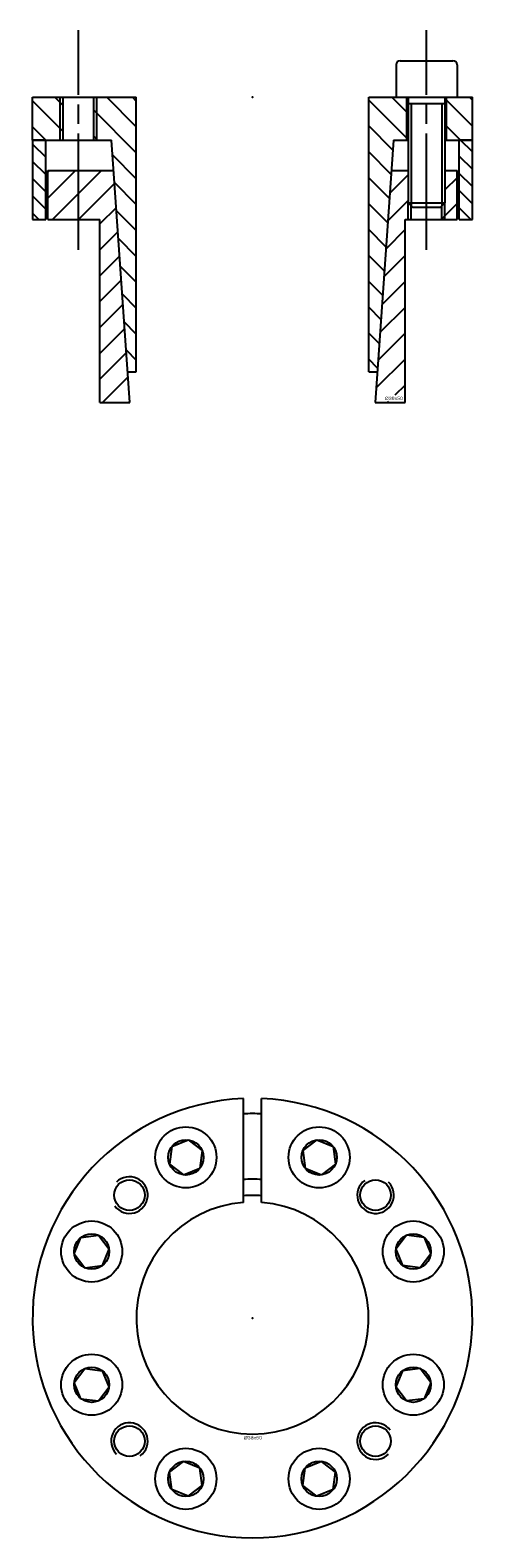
# Model space of a CAD drawing. Extents: x -36 to 36, y -36 to 211.
import ezdxf
from ezdxf.enums import TextEntityAlignment as Align

# ---------------------------------------------------------------- set-up
doc = ezdxf.new("R2010")
doc.units = 0
doc.linetypes.add('CADRA_CENTERLINE', pattern=[25.4, 19.05, -1.5875, 3.175, -1.5875])
doc.linetypes.add('CADRA_SOLID', pattern=[0])
doc.layers.get('0').update_dxf_attribs({"color": 112, "linetype": 'CADRA_SOLID'})

# ---------------------------------------------------------------- blocks, each defined once
blk = doc.blocks.new('BLOCK1')
for p, q in [((-1.5, 18.96), (-1.5, 35.97)), ((1.5, 18.96), (1.5, 35.97)), ((-13.2, 28.09), (-13.57, 25.23)), ((-13.2, 28.09), (-10.53, 29.19)), ((-10.53, 29.19), (-8.24, 27.44)), ((-8.24, 27.44), (-8.62, 24.57)), ((10.53, 29.19), (8.24, 27.44)), ((8.24, 27.44), (8.62, 24.57)), ((10.53, 29.19), (13.2, 28.09)), ((13.2, 28.09), (13.57, 25.23)), ((-13.57, 25.23), (-11.28, 23.47)), ((13.57, 25.23), (11.28, 23.47)), ((-11.28, 23.47), (-8.62, 24.57)), ((8.62, 24.57), (11.28, 23.47)), ((-29.19, 10.53), (-28.09, 13.2)), ((-28.09, 13.2), (-25.23, 13.57)), ((-25.23, 13.57), (-23.47, 11.28)), ((25.23, 13.57), (23.47, 11.28)), ((28.09, 13.2), (25.23, 13.57)), ((28.09, 13.2), (29.19, 10.53)), ((-29.19, 10.53), (-27.44, 8.24)), ((-24.57, 8.62), (-23.47, 11.28)), ((23.47, 11.28), (24.57, 8.62)), ((29.19, 10.53), (27.44, 8.24)), ((-27.44, 8.24), (-24.57, 8.62)), ((27.44, 8.24), (24.57, 8.62)), ((-29.19, -10.53), (-27.44, -8.24)), ((-27.44, -8.24), (-24.57, -8.62)), ((-23.47, -11.28), (-24.57, -8.62)), ((24.57, -8.62), (23.47, -11.28)), ((27.44, -8.24), (24.57, -8.62)), ((29.19, -10.53), (27.44, -8.24)), ((-28.09, -13.2), (-29.19, -10.53)), ((-25.23, -13.57), (-23.47, -11.28)), ((25.23, -13.57), (23.47, -11.28)), ((29.19, -10.53), (28.09, -13.2)), ((-28.09, -13.2), (-25.23, -13.57)), ((28.09, -13.2), (25.23, -13.57)), ((-13.57, -25.23), (-11.28, -23.47)), ((-8.62, -24.57), (-11.28, -23.47)), ((-8.24, -27.44), (-8.62, -24.57)), ((8.24, -27.44), (8.62, -24.57)), ((11.28, -23.47), (8.62, -24.57)), ((13.57, -25.23), (11.28, -23.47)), ((-13.2, -28.09), (-13.57, -25.23)), ((13.2, -28.09), (13.57, -25.23)), ((-10.53, -29.19), (-13.2, -28.09)), ((-10.53, -29.19), (-8.24, -27.44)), ((10.53, -29.19), (8.24, -27.44)), ((13.2, -28.09), (10.53, -29.19))]:
    blk.add_line(p, q)
for centre, radius in [((-10.91, 26.33), 5), ((10.91, 26.33), 5), ((-10.91, 26.33), 2.89), ((10.91, 26.33), 2.89), ((-20.15, 20.15), 2.5), ((20.15, 20.15), 2.5), ((-26.33, 10.91), 5), ((26.33, 10.91), 5), ((-26.33, 10.91), 2.89), ((26.33, 10.91), 2.89), ((-26.33, -10.91), 5), ((26.33, -10.91), 5), ((-26.33, -10.91), 2.89), ((26.33, -10.91), 2.89), ((-20.15, -20.15), 2.5), ((20.15, -20.15), 2.5), ((-10.91, -26.33), 5), ((10.91, -26.33), 5), ((-10.91, -26.33), 2.89), ((10.91, -26.33), 2.89)]:
    blk.add_circle(centre, radius)
for centre, radius, start, end in [((0, 0), 36, 92.388, 447.612), ((0, 0), 33.5, 87.4337, 92.5663), ((-20.15, 20.15), 3, 216.4867, 495), ((0, 0), 22.75, 86.2203, 93.7797), ((20.15, 20.15), 3, 126.4867, 405), ((0, 0), 20.1, 85.7202, 94.2798), ((0, 0), 19.02, 94.5245, 445.4756), ((-20.15, -20.15), 3, 306.4867, 585), ((20.15, -20.15), 3, 36.4867, 315)]:
    blk.add_arc(centre, radius, start, end)
blk.add_point((0, 0))
blk.add_text('%%c38x50', height=0.5).set_placement((-1.44, -19.86), (1.55, -19.86), align=Align.FIT)
blk = doc.blocks.new('_X2')
for p, q in [((36, -8.96), (34.04, -7)), ((-36, -7.67), (-33.85, -9.82)), ((33.85, -9.63), (36, -11.78)), ((-33.85, -12.65), (-36, -10.5)), ((-36, -13.32), (-33.85, -15.47)), ((36, -14.61), (33.85, -12.46)), ((-33.85, -18.3), (-36, -16.15)), ((33.85, -15.29), (36, -17.44)), ((-36, -18.98), (-34.98, -20)), ((35.73, -20), (33.85, -18.12))]:
    blk.add_line(p, q)
blk = doc.blocks.new('_X1')
for p, q in [((25.25, -2.45), (22.8, 0)), ((36, -0.47), (35.53, 0)), ((-31, -5.6), (-36, -0.6)), ((-31, -1.35), (-32.35, 0)), ((-19.02, -9.1), (-26, -2.11)), ((-19.02, -4.85), (-23.87, 0)), ((-19.02, -0.61), (-19.63, 0)), ((25.25, -6.69), (19.02, -0.46)), ((36, -4.71), (31.75, -0.46)), ((-33.84, -7), (-36, -4.84)), ((22.99, -8.67), (19.02, -4.7)), ((34.04, -7), (31.75, -4.71)), ((-25.35, -7), (-26, -6.35)), ((-19.02, -13.34), (-22.94, -9.42)), ((22.71, -12.64), (19.02, -8.94)), ((-19.02, -17.58), (-22.62, -13.98)), ((22.43, -16.6), (19.02, -13.18)), ((-19.02, -21.82), (-22.3, -18.54)), ((22.16, -20.57), (19.02, -17.43)), ((21.88, -24.53), (19.02, -21.67)), ((-21.98, -23.1), (-19.02, -26.07)), ((21.6, -28.5), (19.02, -25.91)), ((-19.02, -30.31), (-21.66, -27.66)), ((21.33, -32.47), (19.02, -30.15)), ((-21.34, -32.22), (-19.02, -34.55)), ((21.05, -36.43), (19.02, -34.4)), ((-19.02, -38.79), (-21.02, -36.78)), ((20.77, -40.4), (19.02, -38.64)), ((-20.71, -41.35), (-19.02, -43.04)), ((20.49, -44.36), (19.02, -42.88))]:
    blk.add_line(p, q)
blk = doc.blocks.new('_X0')
for p, q in [((-33.21, -12), (-33.5, -12.29)), ((-28.97, -12), (-33.5, -16.53)), ((-24.73, -12), (-32.73, -20)), ((-22.61, -14.12), (-28.49, -20)), ((25.5, -12.68), (22.5, -15.69)), ((33.5, -13.17), (31.5, -15.17)), ((25.5, -16.93), (22.18, -20.25)), ((-22.33, -18.09), (-24.98, -20.74)), ((33.5, -17.41), (31, -19.91)), ((-22.05, -22.05), (-24.98, -24.98)), ((24.98, -21.68), (21.86, -24.81)), ((-21.78, -26.02), (-24.98, -29.23)), ((24.98, -25.93), (21.54, -29.37)), ((-21.5, -29.98), (-24.98, -33.47)), ((24.98, -30.17), (21.22, -33.93)), ((-21.22, -33.95), (-24.98, -37.71)), ((24.98, -34.41), (20.9, -38.49)), ((-20.94, -37.92), (-24.98, -41.96)), ((24.98, -38.65), (20.59, -43.05)), ((-20.67, -41.88), (-24.98, -46.2)), ((24.98, -42.9), (20.27, -47.61)), ((-20.39, -45.85), (-24.54, -50)), ((24.98, -47.14), (23.31, -48.81)), ((-20.11, -49.81), (-20.3, -50)), ((22.12, -50), (22.31, -49.81))]:
    blk.add_line(p, q)
blk = doc.blocks.new('BLOCK0')
at = {"linetype": 'CADRA_CENTERLINE'}
for p, q in [((-28.5, -25), (-28.5, 11)), ((28.5, -25), (28.5, 11))]:
    blk.add_line(p, q, dxfattribs=at)
for p, q in [((23.5, 5.3), (23.5, 0)), ((24.2, 6), (32.8, 6)), ((33.5, 5.3), (33.5, 0)), ((-36, -7), (-36, 0)), ((-36, 0), (-19.02, 0)), ((-31.5, -7), (-31.5, 0)), ((-31, -7), (-31, 0)), ((-26, -7), (-26, 0)), ((-25.5, -7), (-25.5, 0)), ((19.02, 0), (25.5, 0)), ((31.5, 0), (36, 0)), ((-19.02, -45), (-19.02, 0)), ((19.02, -45), (19.02, 0)), ((23.5, 0), (33.5, 0)), ((25.25, -7), (25.25, 0)), ((25.5, 0), (25.5, -17.3)), ((25.5, -1), (31.5, -1)), ((26, -1), (26, -17.8)), ((31, -1), (31, -17.8)), ((31.5, 0), (31.5, -17.3)), ((31.75, -7), (31.75, 0)), ((36, -7), (36, 0)), ((-36, -7), (-36, -20)), ((-33.85, -7), (-36, -7)), ((-36, -7), (-23.11, -7)), ((-33.85, -20), (-33.85, -7)), ((-20.1, -50), (-23.11, -7)), ((23.11, -7), (20.1, -50)), ((23.11, -7), (25.5, -7)), ((31.5, -7), (36, -7)), ((33.85, -20), (33.85, -7)), ((36, -7), (33.85, -7)), ((36, -20), (36, -7)), ((-33.5, -20), (-33.5, -12)), ((-33.5, -12), (-22.76, -12)), ((22.76, -12), (25.5, -12)), ((31.5, -12), (33.5, -12)), ((33.5, -20), (33.5, -12)), ((25.5, -20), (25.5, -17.3)), ((25.5, -17.3), (31.5, -17.3)), ((25.5, -17.3), (26.2, -18)), ((26, -20), (26, -17.8)), ((26.2, -18), (30.8, -18)), ((30.8, -18), (31.5, -17.3)), ((31, -20), (31, -17.8)), ((31.5, -20), (31.5, -17.3)), ((-36, -20), (-33.85, -20)), ((-33.5, -20), (-24.98, -20)), ((-24.98, -50), (-24.98, -20)), ((24.98, -20), (33.5, -20)), ((24.98, -50), (24.98, -20)), ((33.85, -20), (36, -20)), ((-20.45, -45), (-19.02, -45)), ((19.02, -45), (20.45, -45)), ((-24.98, -50), (-20.1, -50)), ((20.1, -50), (24.98, -50))]:
    blk.add_line(p, q)
for centre, start, end in [((24.2, 5.3), 90, 180), ((32.8, 5.3), 0, 90)]:
    blk.add_arc(centre, 0.7, start, end)
blk.add_point((0, 0))
for name in ['_X1', '_X2', '_X0']:
    blk.add_blockref(name, (0, 0))
blk.add_text('%%c38x50', height=0.5).set_placement((21.64, -49.56), (24.64, -49.56), align=Align.FIT)

msp = doc.modelspace()

# ---------------------------------------------------------------- block references
for name, p in [('BLOCK0', (0, 200)), ('BLOCK1', (0, 0))]:
    msp.add_blockref(name, p)

doc.saveas('drawing.dxf')
